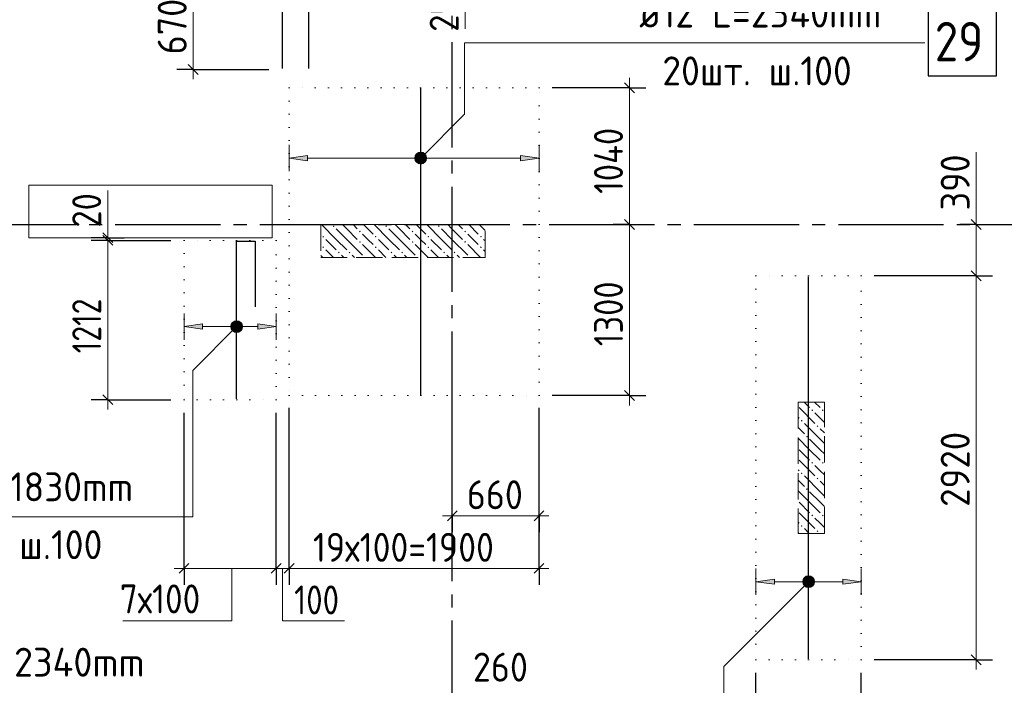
# Model space of a CAD drawing. Header units: millimetres. Extents: x 0 to 59400, y 0 to 42000.
# Tile 9 of 32: x 21773 to 29261, y 23427 to 28490. Entities that reach past the tile are written whole.
import ezdxf

# ---------------------------------------------------------------- set-up
doc = ezdxf.new("R2010")
doc.units = ezdxf.units.MM
for name, pattern in [('______2', [270, 200, -70]), ('______5', [1100, 800, -100, 100, -100]), ('______9', [100, 0, -100])]:
    doc.linetypes.add(name, pattern=pattern)
for name, color, linetype, lineweight in [('Standard', 7, 'Continuous', 25), ('ДОП Верх по У', 7, 'Continuous', 18), ('ЖБ Перекрытие верхний уровень_1', 7, 'Continuous', 18), ('Позиционная метка номер позиции', 7, 'Continuous', 13), ('Размерная линия_ общее', 7, 'Continuous', 13)]:
    doc.layers.add(name, color=color, linetype=linetype, lineweight=lineweight)
doc.layers.add('ЖБ Пилон', color=7, linetype='______2', lineweight=13, true_color=0xa0a0a0)
doc.layers.add('Оси', color=7, linetype='______5', lineweight=13, true_color=0x656565)
doc.styles.add('ISOCPEUR', font='txt')

msp = doc.modelspace()

# ---------------------------------------------------------------- hatches: boundary and pattern name
at = {"layer": 'ДОП Верх по У', "linetype": 'Continuous', "lineweight": 13, "transparency": 33554687}
for points in [[(23962.7, 27417.7), (23822.7, 27437.7), (23962.7, 27457.7)], [(23162.7, 26136), (23022.7, 26156), (23162.7, 26176)], [(27512.7, 24195.8), (27372.7, 24215.8), (27512.7, 24235.8)]]:
    msp.add_hatch(color=7, dxfattribs=at).paths.add_polyline_path(points, flags=16)
for points in [[(25582.7, 27417.7), (25722.7, 27437.7), (25582.7, 27457.7)], [(23582.7, 26136), (23722.7, 26156), (23582.7, 26176)], [(28032.7, 24195.8), (28172.7, 24215.8), (28032.7, 24235.8)]]:
    msp.add_hatch(color=7, dxfattribs=at).paths.add_polyline_path(points)
at = {"layer": 'ЖБ Пилон', "linetype": 'Continuous', "lineweight": 18, "transparency": 33554687}
for points in [[(24154.1, 26919.6), (24160.6, 26926.1), (24167.1, 26919.6), (24160.6, 26913.1)], [(24354.1, 26879.6), (24360.6, 26886.1), (24367.1, 26879.6), (24360.6, 26873.1)], [(24554.1, 26919.6), (24560.6, 26926.1), (24567.1, 26919.6), (24560.6, 26913.1)], [(24754.1, 26879.6), (24760.6, 26886.1), (24767.1, 26879.6), (24760.6, 26873.1)], [(24954.1, 26919.6), (24960.6, 26926.1), (24967.1, 26919.6), (24960.6, 26913.1)], [(25154.1, 26879.6), (25160.6, 26886.1), (25167.1, 26879.6), (25160.6, 26873.1)], [(24074.1, 26839.6), (24080.6, 26846.1), (24087.1, 26839.6), (24080.6, 26833.1)], [(24474.1, 26839.6), (24480.6, 26846.1), (24487.1, 26839.6), (24480.6, 26833.1)], [(24874.1, 26839.6), (24880.6, 26846.1), (24887.1, 26839.6), (24880.6, 26833.1)], [(25274.1, 26839.6), (25280.6, 26846.1), (25287.1, 26839.6), (25280.6, 26833.1)], [(24074.1, 26759.6), (24080.6, 26766.1), (24087.1, 26759.6), (24080.6, 26753.1)], [(24354.1, 26799.6), (24360.6, 26806.1), (24367.1, 26799.6), (24360.6, 26793.1)], [(24474.1, 26759.6), (24480.6, 26766.1), (24487.1, 26759.6), (24480.6, 26753.1)], [(24754.1, 26799.6), (24760.6, 26806.1), (24767.1, 26799.6), (24760.6, 26793.1)], [(24874.1, 26759.6), (24880.6, 26766.1), (24887.1, 26759.6), (24880.6, 26753.1)], [(25154.1, 26799.6), (25160.6, 26806.1), (25167.1, 26799.6), (25160.6, 26793.1)], [(25274.1, 26759.6), (25280.6, 26766.1), (25287.1, 26759.6), (25280.6, 26753.1)], [(24194.1, 26719.6), (24200.6, 26726.1), (24207.1, 26719.6), (24200.6, 26713.1)], [(24274.1, 26719.6), (24280.6, 26726.1), (24287.1, 26719.6), (24280.6, 26713.1)], [(24396.5, 26682), (24400.6, 26686.1), (24404.6, 26682)], [(24594.1, 26719.6), (24600.6, 26726.1), (24607.1, 26719.6), (24600.6, 26713.1)], [(24674.1, 26719.6), (24680.6, 26726.1), (24687.1, 26719.6), (24680.6, 26713.1)], [(24796.5, 26682), (24800.6, 26686.1), (24804.6, 26682)], [(24994.1, 26719.6), (25000.6, 26726.1), (25007.1, 26719.6), (25000.6, 26713.1)], [(25074.1, 26719.6), (25080.6, 26726.1), (25087.1, 26719.6), (25080.6, 26713.1)], [(25196.5, 26682), (25200.6, 26686.1), (25204.6, 26682)], [(27794.1, 25519.6), (27800.6, 25526.1), (27807.1, 25519.6), (27800.6, 25513.1)], [(27874.1, 25519.6), (27880.6, 25526.1), (27887.1, 25519.6), (27880.6, 25513.1)], [(27714.1, 25439.6), (27720.6, 25446.1), (27727.1, 25439.6), (27720.6, 25433.1)], [(27834.1, 25399.6), (27840.6, 25406.1), (27847.1, 25399.6), (27840.6, 25393.1)], [(27754.1, 25319.6), (27760.6, 25326.1), (27767.1, 25319.6), (27760.6, 25313.1)], [(27794.1, 25119.6), (27800.6, 25126.1), (27807.1, 25119.6), (27800.6, 25113.1)], [(27874.1, 25119.6), (27880.6, 25126.1), (27887.1, 25119.6), (27880.6, 25113.1)], [(27714.1, 25039.6), (27720.6, 25046.1), (27727.1, 25039.6), (27720.6, 25033.1)], [(27834.1, 24999.6), (27840.6, 25006.1), (27847.1, 24999.6), (27840.6, 24993.1)], [(27754.1, 24919.6), (27760.6, 24926.1), (27767.1, 24919.6), (27760.6, 24913.1)], [(27794.1, 24719.6), (27800.6, 24726.1), (27807.1, 24719.6), (27800.6, 24713.1)], [(27874.1, 24719.6), (27880.6, 24726.1), (27887.1, 24719.6), (27880.6, 24713.1)], [(27714.1, 24639.6), (27720.6, 24646.1), (27727.1, 24639.6), (27720.6, 24633.1)], [(27834.1, 24599.6), (27840.6, 24606.1), (27847.1, 24599.6), (27840.6, 24593.1)]]:
    msp.add_hatch(color=7, dxfattribs=at).paths.add_polyline_path(points, flags=16)
at = {"layer": 'Позиционная метка номер позиции', "linetype": 'Continuous', "lineweight": 13, "transparency": 33554687}
for points in [[(24779.5, 27449.1), (24854.6, 27405.8), (24790.9, 27469.5)], [(24779.5, 27426.2), (24834.2, 27394.4), (24779.5, 27449.1)], [(24779.5, 27449.1), (24834.2, 27394.4), (24854.6, 27405.8)], [(24811.3, 27394.4), (24779.5, 27426.2), (24790.9, 27405.8)], [(24779.5, 27426.2), (24811.3, 27394.4), (24834.2, 27394.4)], [(24790.9, 27469.5), (24866, 27426.2), (24811.3, 27480.9)], [(24790.9, 27469.5), (24854.6, 27405.8), (24866, 27426.2)], [(24811.3, 27480.9), (24866, 27426.2), (24866, 27449.1)], [(24811.3, 27480.9), (24866, 27449.1), (24834.2, 27480.9)], [(24834.2, 27480.9), (24866, 27449.1), (24854.6, 27469.5)], [(23454.6, 26124.2), (23390.9, 26187.8), (23379.5, 26167.4)], [(23454.6, 26124.2), (23379.5, 26167.4), (23434.2, 26112.7)], [(23434.2, 26112.7), (23379.5, 26167.4), (23379.5, 26144.5)], [(23434.2, 26112.7), (23379.5, 26144.5), (23411.3, 26112.7)], [(23411.3, 26112.7), (23379.5, 26144.5), (23390.9, 26124.2)], [(23466, 26144.5), (23411.3, 26199.3), (23390.9, 26187.8)], [(23466, 26144.5), (23390.9, 26187.8), (23454.6, 26124.2)], [(23466, 26167.4), (23434.2, 26199.3), (23411.3, 26199.3)], [(23466, 26167.4), (23411.3, 26199.3), (23466, 26144.5)], [(23434.2, 26199.3), (23466, 26167.4), (23454.6, 26187.8)], [(27804.5, 24184), (27740.9, 24247.6), (27729.5, 24227.3)], [(27804.5, 24184), (27729.5, 24227.3), (27784.2, 24172.5)], [(27784.2, 24172.5), (27729.5, 24227.3), (27729.5, 24204.3)], [(27784.2, 24172.5), (27729.5, 24204.3), (27761.3, 24172.5)], [(27761.3, 24172.5), (27729.5, 24204.3), (27740.9, 24184)], [(27816, 24204.3), (27761.3, 24259.1), (27740.9, 24247.6)], [(27816, 24204.3), (27740.9, 24247.6), (27804.5, 24184)], [(27816, 24227.3), (27784.2, 24259.1), (27761.3, 24259.1)], [(27816, 24227.3), (27761.3, 24259.1), (27816, 24204.3)], [(27784.2, 24259.1), (27816, 24227.3), (27804.5, 24247.6)]]:
    msp.add_hatch(color=7, dxfattribs=at).paths.add_polyline_path(points)

# ---------------------------------------------------------------- linework, layer by layer
at = {"layer": 'Standard', "color": 7, "linetype": '______9', "lineweight": 13, "transparency": 33554687}
for p, q in [((25722.7, 27972), (23822.7, 27972)), ((23822.7, 27972), (23822.7, 25632)), ((25722.7, 25632), (25722.7, 27972)), ((23722.7, 26812), (23022.7, 26812)), ((23022.7, 26812), (23022.7, 25600)), ((23722.7, 25600), (23722.7, 26812)), ((28172.7, 26542), (27372.7, 26542)), ((27372.7, 26542), (27372.7, 23622)), ((28172.7, 23622), (28172.7, 26542)), ((23822.7, 25632), (25722.7, 25632)), ((23022.7, 25600), (23722.7, 25600)), ((27372.7, 23622), (28172.7, 23622))]:
    msp.add_line(p, q, dxfattribs=at)
at = {"layer": 'ДОП Верх по У', "color": 7, "linetype": 'Continuous', "lineweight": 25, "transparency": 33554687}
for p, q in [((23772.7, 28118), (23772.7, 30446)), ((23972.7, 28118), (23972.7, 30446)), ((24822.7, 25638), (24822.7, 27966)), ((27772.7, 23629), (27772.7, 26535))]:
    msp.add_line(p, q, dxfattribs=at)
at = {"layer": 'ДОП Верх по У', "color": 251, "linetype": 'Continuous', "lineweight": 13, "true_color": 0x494949, "transparency": 33554687}
for p, q in [((23822.7, 27437.7), (23822.7, 27537.7)), ((25722.7, 27437.7), (25722.7, 27537.7)), ((23822.7, 27437.7), (23962.7, 27457.7)), ((23962.7, 27417.7), (23822.7, 27437.7)), ((23822.7, 27437.7), (23822.7, 27337.7)), ((23822.7, 27437.7), (23822.7, 27437.7)), ((23962.7, 27457.7), (23962.7, 27417.7)), ((23962.7, 27437.7), (25582.7, 27437.7)), ((25722.7, 27437.7), (25582.7, 27457.7)), ((25582.7, 27457.7), (25582.7, 27417.7)), ((25582.7, 27417.7), (25722.7, 27437.7)), ((25722.7, 27437.7), (25722.7, 27337.7)), ((25722.7, 27437.7), (25722.7, 27437.7)), ((23022.7, 26156), (23022.7, 26256)), ((23722.7, 26156), (23722.7, 26256)), ((23022.7, 26156), (23162.7, 26176)), ((23162.7, 26136), (23022.7, 26156)), ((23022.7, 26156), (23022.7, 26056)), ((23022.7, 26156), (23022.7, 26156)), ((23162.7, 26176), (23162.7, 26136)), ((23162.7, 26156), (23582.7, 26156)), ((23722.7, 26156), (23582.7, 26176)), ((23582.7, 26176), (23582.7, 26136)), ((23582.7, 26136), (23722.7, 26156)), ((23722.7, 26156), (23722.7, 26056)), ((23722.7, 26156), (23722.7, 26156)), ((27372.7, 24215.8), (27372.7, 24315.8)), ((28172.7, 24215.8), (28172.7, 24315.8)), ((27372.7, 24215.8), (27512.7, 24235.8)), ((27512.7, 24195.8), (27372.7, 24215.8)), ((27372.7, 24215.8), (27372.7, 24115.8)), ((27372.7, 24215.8), (27372.7, 24215.8)), ((27512.7, 24235.8), (27512.7, 24195.8)), ((27512.7, 24215.8), (28032.7, 24215.8)), ((28172.7, 24215.8), (28032.7, 24235.8)), ((28032.7, 24235.8), (28032.7, 24195.8)), ((28032.7, 24195.8), (28172.7, 24215.8)), ((28172.7, 24215.8), (28172.7, 24115.8)), ((28172.7, 24215.8), (28172.7, 24215.8))]:
    msp.add_line(p, q, dxfattribs=at)
at = {"layer": 'ДОП Верх по У', "color": 7, "linetype": 'Continuous', "lineweight": 25, "transparency": 33554687}
for points in [[(28682.1, 28063.7), (29202.1, 28063.7), (29202.1, 28563.7), (28682.1, 28563.7), (28682.1, 28063.7)], [(23422.7, 25606), (23422.7, 26806), (23564.7, 26806), (23564.7, 26306)]]:
    msp.add_lwpolyline(points, dxfattribs=at)
at = {"layer": 'ЖБ Перекрытие верхний уровень_1', "color": 7, "linetype": 'Continuous', "lineweight": 18, "transparency": 33554687}
for p, q in [((23692.7, 27232), (21842.7, 27232)), ((21842.7, 27232), (21842.7, 26832)), ((23692.7, 26832), (23692.7, 27232)), ((21842.7, 26832), (23692.7, 26832))]:
    msp.add_line(p, q, dxfattribs=at)
at = {"layer": 'ЖБ Пилон', "color": 253, "linetype": '______2', "lineweight": 13, "true_color": 0xa0a0a0, "transparency": 33554687}
for p, q in [((25312.7, 26932), (24062.7, 26932)), ((24062.7, 26932), (24062.7, 26682)), ((25312.7, 26682), (25312.7, 26932)), ((24062.7, 26682), (25312.7, 26682)), ((27892.7, 25582), (27692.7, 25582)), ((27692.7, 25582), (27692.7, 24582)), ((27892.7, 24582), (27892.7, 25582)), ((27692.7, 24582), (27892.7, 24582))]:
    msp.add_line(p, q, dxfattribs=at)
at = {"layer": 'ЖБ Пилон', "color": 9, "linetype": 'Continuous', "lineweight": 18, "true_color": 0xc7c7c7, "transparency": 33554687}
for p, q in [((24180.6, 26819.6), (24068.1, 26932)), ((24180.6, 26899.6), (24260.6, 26819.6)), ((24260.6, 26899.6), (24228.1, 26932)), ((24260.6, 26899.6), (24340.6, 26819.6)), ((24308.1, 26932), (24340.6, 26899.6)), ((24388.1, 26932), (24460.6, 26859.6)), ((24580.6, 26819.6), (24468.1, 26932)), ((24580.6, 26899.6), (24660.6, 26819.6)), ((24660.6, 26899.6), (24628.1, 26932)), ((24660.6, 26899.6), (24740.6, 26819.6)), ((24708.1, 26932), (24740.6, 26899.6)), ((24788.1, 26932), (24860.6, 26859.6)), ((24980.6, 26819.6), (24868.1, 26932)), ((24980.6, 26899.6), (25060.6, 26819.6)), ((25060.6, 26899.6), (25028.1, 26932)), ((25060.6, 26899.6), (25140.6, 26819.6)), ((25108.1, 26932), (25140.6, 26899.6)), ((25188.1, 26932), (25260.6, 26859.6)), ((25312.7, 26887.4), (25268.1, 26932)), ((24100.6, 26819.6), (24180.6, 26739.6)), ((24180.6, 26819.6), (24260.6, 26739.6)), ((24260.6, 26819.6), (24380.6, 26699.6)), ((24420.6, 26819.6), (24380.6, 26859.6)), ((24460.6, 26779.6), (24420.6, 26819.6)), ((24500.6, 26819.6), (24580.6, 26739.6)), ((24580.6, 26819.6), (24660.6, 26739.6)), ((24660.6, 26819.6), (24780.6, 26699.6)), ((24820.6, 26819.6), (24780.6, 26859.6)), ((24860.6, 26779.6), (24820.6, 26819.6)), ((24900.6, 26819.6), (24980.6, 26739.6)), ((24980.6, 26819.6), (25060.6, 26739.6)), ((25060.6, 26819.6), (25180.6, 26699.6)), ((25220.6, 26819.6), (25180.6, 26859.6)), ((25260.6, 26779.6), (25220.6, 26819.6)), ((25300.6, 26819.6), (25312.7, 26807.4)), ((24100.6, 26739.6), (24158.1, 26682)), ((24380.6, 26779.6), (24478.1, 26682)), ((24500.6, 26739.6), (24558.1, 26682)), ((24780.6, 26779.6), (24878.1, 26682)), ((24900.6, 26739.6), (24958.1, 26682)), ((25180.6, 26779.6), (25278.1, 26682)), ((25300.6, 26739.6), (25312.7, 26727.4)), ((24062.7, 26697.4), (24078.1, 26682)), ((24238.1, 26682), (24220.6, 26699.6)), ((24300.6, 26699.6), (24318.1, 26682)), ((24638.1, 26682), (24620.6, 26699.6)), ((24700.6, 26699.6), (24718.1, 26682)), ((25038.1, 26682), (25020.6, 26699.6)), ((25100.6, 26699.6), (25118.1, 26682)), ((27700.6, 25539.6), (27820.6, 25419.6)), ((27738.1, 25582), (27780.6, 25539.6)), ((27818.1, 25582), (27860.6, 25539.6)), ((27692.7, 25467.4), (27700.6, 25459.6)), ((27860.6, 25459.6), (27820.6, 25499.6)), ((27692.7, 25387.4), (27740.6, 25339.6)), ((27860.6, 25299.6), (27740.6, 25419.6)), ((27892.7, 25427.4), (27860.6, 25459.6)), ((27860.6, 25379.6), (27892.7, 25347.4)), ((27780.6, 25219.6), (27692.7, 25307.4)), ((27780.6, 25299.6), (27860.6, 25219.6)), ((27860.6, 25299.6), (27892.7, 25267.4)), ((27700.6, 25219.6), (27780.6, 25139.6)), ((27780.6, 25219.6), (27860.6, 25139.6)), ((27860.6, 25219.6), (27892.7, 25187.4)), ((27700.6, 25139.6), (27820.6, 25019.6)), ((27860.6, 25059.6), (27820.6, 25099.6)), ((27692.7, 25067.4), (27700.6, 25059.6)), ((27860.6, 24899.6), (27740.6, 25019.6)), ((27892.7, 25027.4), (27860.6, 25059.6)), ((27692.7, 24987.4), (27740.6, 24939.6)), ((27860.6, 24979.6), (27892.7, 24947.4)), ((27780.6, 24819.6), (27692.7, 24907.4)), ((27780.6, 24899.6), (27860.6, 24819.6)), ((27860.6, 24899.6), (27892.7, 24867.4)), ((27700.6, 24819.6), (27780.6, 24739.6)), ((27780.6, 24819.6), (27860.6, 24739.6)), ((27860.6, 24819.6), (27892.7, 24787.4)), ((27700.6, 24739.6), (27820.6, 24619.6)), ((27692.7, 24667.4), (27700.6, 24659.6)), ((27860.6, 24659.6), (27820.6, 24699.6)), ((27892.7, 24627.4), (27860.6, 24659.6)), ((27692.7, 24587.4), (27698.1, 24582)), ((27778.1, 24582), (27740.6, 24619.6))]:
    msp.add_line(p, q, dxfattribs=at)
at = {"layer": 'Оси', "color": 8, "linetype": '______5', "lineweight": -3, "transparency": 33554687}
for p, q in [((25062.7, 16519.3), (25062.7, 38804.6)), ((3800, 26932), (38610, 26932))]:
    msp.add_line(p, q, dxfattribs=at)
at = {"layer": 'Позиционная метка номер позиции', "color": 251, "linetype": 'Continuous', "lineweight": 13, "true_color": 0x656565, "transparency": 33554687}
for p, q in [((25160.6, 28782), (25160.6, 28422)), ((29047.7, 26932), (29047.7, 27482)), ((22442.3, 27192), (22442.3, 26832))]:
    msp.add_line(p, q, dxfattribs=at)
at = {"layer": 'Позиционная метка номер позиции', "color": 7, "linetype": 'Continuous', "lineweight": 13, "transparency": 33554687}
for p, q in [((24790.9, 27469.5), (24790.9, 27469.5)), ((24854.6, 27469.5), (24854.6, 27469.5)), ((24790.9, 27405.8), (24790.9, 27405.8)), ((24854.6, 27405.8), (24854.6, 27405.8)), ((23390.9, 26187.8), (23390.9, 26187.8)), ((23454.6, 26187.8), (23454.6, 26187.8)), ((23390.9, 26124.2), (23390.9, 26124.2)), ((23454.6, 26124.2), (23454.6, 26124.2)), ((27740.9, 24247.6), (27740.9, 24247.6)), ((27804.5, 24247.6), (27804.5, 24247.6)), ((27740.9, 24184), (27740.9, 24184)), ((27804.5, 24184), (27804.5, 24184))]:
    msp.add_line(p, q, dxfattribs=at)
for points in [[(24822.7, 27437.7), (25156.1, 27771), (25156.1, 28313.7), (28657.1, 28313.7)], [(23422.7, 26156), (23089.4, 25822.7), (23089.4, 24710), (20778.4, 24710)], [(27772.7, 24215.8), (27128.3, 23571.3), (27128.3, 22051.3), (29459.1, 22051.3)]]:
    msp.add_lwpolyline(points, dxfattribs=at)
at = {"layer": 'Позиционная метка номер позиции', "color": 251, "linetype": 'Continuous', "lineweight": 13, "true_color": 0x656565, "transparency": 33554687}
for points in [[(23386.7, 24317), (23386.7, 23917), (22556.8, 23917)], [(23772.1, 24317), (23772.1, 23917), (24242.1, 23917)]]:
    msp.add_lwpolyline(points, dxfattribs=at)
at = {"layer": 'Позиционная метка номер позиции', "color": 7, "linetype": 'Continuous', "lineweight": 13, "transparency": 33554687}
for centre in [(24822.7, 27437.7), (23422.7, 26156), (27772.7, 24215.8)]:
    msp.add_circle(centre, 45, dxfattribs=at)
at = {"layer": 'Размерная линия_ общее', "color": 251, "linetype": 'Continuous', "lineweight": 13, "true_color": 0x656565, "transparency": 33554687}
for p, q in [((23092.6, 28782), (23092.6, 28112)), ((23092.6, 28112), (23092.6, 28037)), ((26410.9, 27972), (26410.9, 28047)), ((29047.7, 26932), (29047.7, 27007)), ((22442.3, 26832), (22442.3, 26907)), ((26410.9, 26932), (26410.9, 25632)), ((29047.7, 26932), (29047.7, 26542)), ((22442.3, 26812), (22442.3, 25600)), ((29047.7, 26542), (29047.7, 23622)), ((26410.9, 25632), (26410.9, 25557)), ((22442.3, 25600), (22442.3, 25525)), ((25062.7, 24717), (24987.7, 24717)), ((25062.7, 24717), (25722.7, 24717)), ((25722.7, 24717), (25797.7, 24717)), ((23022.7, 24317), (22947.7, 24317)), ((23822.7, 24317), (25722.7, 24317)), ((25722.7, 24317), (25797.7, 24317)), ((29047.7, 23622), (29047.7, 23547))]:
    msp.add_line(p, q, dxfattribs=at)
at = {"layer": 'Размерная линия_ общее', "color": 251, "linetype": 'Continuous', "lineweight": -3, "true_color": 0x656565, "transparency": 33554687}
for p, q in [((23092.6, 28112), (22967.6, 28112)), ((23092.6, 28112), (23217.6, 28112)), ((23092.6, 28112), (23666.7, 28112)), ((26410.9, 27972), (25822.7, 27972)), ((26410.9, 27972), (26285.9, 27972)), ((26410.9, 27972), (26535.9, 27972)), ((26410.9, 26932), (26285.9, 26932)), ((26410.9, 26932), (26535.9, 26932)), ((26410.9, 26932), (26410.9, 26932)), ((29047.7, 26932), (28922.7, 26932)), ((29047.7, 26932), (29172.7, 26932)), ((29047.7, 26932), (29047.7, 26932)), ((22442.3, 26832), (22317.3, 26832)), ((22442.3, 26812), (22317.3, 26812)), ((22442.3, 26832), (22567.3, 26832)), ((22442.3, 26832), (22452.4, 26832)), ((22442.3, 26812), (22567.3, 26812)), ((22442.3, 26812), (22922.7, 26812)), ((29047.7, 26542), (28922.7, 26542)), ((29047.7, 26542), (29172.7, 26542)), ((26410.9, 25632), (25822.7, 25632)), ((26410.9, 25632), (26285.9, 25632)), ((26410.9, 25632), (26535.9, 25632)), ((22442.3, 25600), (22317.3, 25600)), ((22442.3, 25600), (22567.3, 25600)), ((22442.3, 25600), (22922.7, 25600)), ((25062.7, 24717), (25062.7, 25537)), ((23022.7, 24317), (23022.7, 25500)), ((25062.7, 24717), (25062.7, 24842)), ((25722.7, 24717), (25722.7, 24842)), ((25062.7, 24717), (25062.7, 24592)), ((25722.7, 24717), (25722.7, 24592)), ((23022.7, 24317), (23022.7, 24442)), ((23722.7, 24317), (23722.7, 24442)), ((23822.7, 24317), (23822.7, 24442)), ((25722.7, 24317), (25722.7, 24442)), ((23022.7, 24317), (23022.7, 24192)), ((23722.7, 24317), (23722.7, 24192)), ((23822.7, 24317), (23822.7, 24192)), ((25722.7, 24317), (25722.7, 24192)), ((29047.7, 23622), (28272.7, 23622)), ((29047.7, 23622), (28922.7, 23622)), ((29047.7, 23622), (29172.7, 23622))]:
    msp.add_line(p, q, dxfattribs=at)
at = {"layer": 'Размерная линия_ общее', "color": 251, "linetype": 'Continuous', "lineweight": 25, "true_color": 0x656565, "transparency": 33554687}
for p, q in [((23055.1, 28149.5), (23130.1, 28074.5)), ((26373.4, 28009.5), (26448.4, 27934.5)), ((26373.4, 26969.5), (26448.4, 26894.5)), ((29010.2, 26969.5), (29085.2, 26894.5)), ((22404.8, 26869.5), (22479.8, 26794.5)), ((22404.8, 26849.5), (22479.8, 26774.5)), ((29010.2, 26579.5), (29085.2, 26504.5)), ((22404.8, 25637.5), (22479.8, 25562.5)), ((26373.4, 25669.5), (26448.4, 25594.5)), ((25025.2, 24679.5), (25100.2, 24754.5)), ((25685.2, 24679.5), (25760.2, 24754.5)), ((22985.2, 24279.5), (23060.2, 24354.5)), ((23685.2, 24279.5), (23760.2, 24354.5)), ((23785.2, 24279.5), (23860.2, 24354.5)), ((25685.2, 24279.5), (25760.2, 24354.5)), ((29010.2, 23659.5), (29085.2, 23584.5))]:
    msp.add_line(p, q, dxfattribs=at)
at = {"layer": 'Размерная линия_ общее', "color": 251, "linetype": 'Continuous', "lineweight": 13, "true_color": 0x656565, "transparency": 33554687}
for points in [[(26410.9, 27972), (26410.9, 27073.3), (26410.9, 27073.3), (26410.9, 26932)], [(22442.3, 26832), (22442.3, 26815.2), (22442.3, 26815.2), (22442.3, 26812)], [(23022.7, 24317), (23158.5, 24317), (23158.5, 24317), (23722.7, 24317)], [(23722.7, 24317), (23746.7, 24317), (23746.7, 24317), (23822.7, 24317)]]:
    msp.add_lwpolyline(points, dxfattribs=at)
at = {"layer": 'Размерная линия_ общее', "color": 251, "linetype": 'Continuous', "lineweight": -3, "true_color": 0x656565, "transparency": 33554687}
for points in [[(29047.7, 26542), (29030.7, 26542), (29030.7, 26542), (28272.7, 26542)], [(23822.7, 24317), (23822.7, 24579.4), (23822.7, 24579.4), (23822.7, 25537)], [(25722.7, 24717), (25722.7, 25023.5), (25722.7, 25023.5), (25722.7, 25537)], [(25722.7, 24317), (25722.7, 25495.9), (25722.7, 25495.9), (25722.7, 25537)], [(23722.7, 24317), (23722.7, 24531.2), (23722.7, 24531.2), (23722.7, 25500)], [(27372.7, 22603.1), (27372.7, 22618.3), (27372.7, 22618.3), (27372.7, 23522)], [(28172.7, 22603.1), (28172.7, 22617.9), (28172.7, 22617.9), (28172.7, 23522)]]:
    msp.add_lwpolyline(points, dxfattribs=at)

# ---------------------------------------------------------------- texts
at = {"layer": 'ДОП Верх по У', "color": 7, "linetype": 'Continuous', "lineweight": 13, "transparency": 33554687, "attachment_point": 7, "style": 'ISOCPEUR'}
for s, insert, char_height, width in [('\\W0.96;ø12 L=2340mm ', (26484.1, 28431), 220, 2172.605), ('\\W0.87;29', (28732.1, 28173.7), 300, 550.803), ('\\W0.95;20шт. ш.100 ', (26660.1, 27991), 220, 1819.906), ('\\W0.94;ø12 L=1830mm ', (20868.4, 24827.3), 220, 2104.383), ('\\W0.95;8шт. ш.100 ', (21088.4, 24387.3), 220, 1665.534), ('\\W0.96;ø12 L=2340mm ', (20880.7, 23493.4), 220, 2172.611)]:
    msp.add_mtext(s, dxfattribs=dict(at, insert=insert, char_height=char_height, width=width))
at = {"layer": 'Размерная линия_ общее', "color": 251, "linetype": 'Continuous', "lineweight": 25, "true_color": 0x656565, "transparency": 33554687, "char_height": 220, "attachment_point": 7, "rotation": 90, "style": 'ISOCPEUR'}
for s, insert, width in [('\\W0.91;670', (23042.6, 28227), 561.988), ('\\W0.87;25', (25110.6, 28398.5), 403.932), ('\\W0.87;1040', (26360.9, 27166), 689.417), ('\\W0.91;390', (28997.7, 27039.5), 561.981), ('\\W0.87;20', (22392.3, 26909.5), 403.924), ('\\W0.87;1300', (26360.9, 26007), 666.903), ('\\W0.80;1212', (22392.3, 25953), 615.719), ('\\W0.93;2920', (28997.7, 24785), 718.087)]:
    msp.add_mtext(s, dxfattribs=dict(at, insert=insert, width=width))
at = {"layer": 'Размерная линия_ общее', "color": 251, "linetype": 'Continuous', "lineweight": 25, "true_color": 0x656565, "transparency": 33554687, "char_height": 220, "attachment_point": 7, "style": 'ISOCPEUR'}
for s, insert, width in [('\\W0.91;660', (25172.7, 24767), 561.981), ('\\W0.90;19х100=1900', (24002.7, 24367), 1659.828), ('\\W0.89;7х100', (22533.5, 23974.6), 823.555), ('\\W0.83;100', (23860.2, 23967), 508.571), ('\\W0.91;260', (25219.5, 23455.8), 561.988)]:
    msp.add_mtext(s, dxfattribs=dict(at, insert=insert, width=width))

doc.saveas('drawing.dxf')
